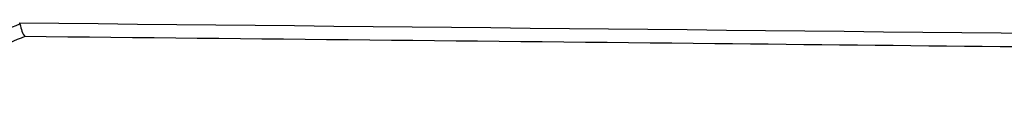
# Model space of a CAD drawing. Header units: millimetres. Extents: x -3.03 to 0.78, y -0.23 to 0.59.
# Tile 75 of 165: x 0.34668 to 0.37788, y 0.07484 to 0.07745. Entities that reach past the tile are written whole.
import ezdxf

# ---------------------------------------------------------------- set-up
doc = ezdxf.new("R2010")
doc.units = ezdxf.units.MM

msp = doc.modelspace()

# ---------------------------------------------------------------- linework, layer by layer
at = {"color": 7, "linetype": 'Continuous', "lineweight": 25}
for points, knots in [([(0.343222, 0.075184), (0.343471, 0.075437), (0.343735, 0.075671), (0.344282, 0.076103), (0.344566, 0.076301), (0.345441, 0.076853), (0.346054, 0.077159), (0.346686, 0.077417)], [0, 0, 0, 0, 0.25, 0.25, 0.5, 0.5, 1, 1, 1, 1]), ([(0.346838, 0.077014), (0.346209, 0.076764), (0.345597, 0.076467), (0.344725, 0.075932), (0.344443, 0.075739), (0.343898, 0.075318), (0.343635, 0.075089), (0.343387, 0.074841)], [0, 0, 0, 0, 0.5, 0.5, 0.75, 0.75, 1, 1, 1, 1]), ([(0.426314, 0.076155), (0.418307, 0.076246), (0.410299, 0.076336), (0.402291, 0.076424), (0.397123, 0.076481), (0.391955, 0.076537), (0.386788, 0.076593), (0.380762, 0.076658), (0.374736, 0.076723), (0.36871, 0.076786), (0.361419, 0.076863), (0.354129, 0.076939), (0.346838, 0.077014)], [0.00049138, 0.00049138, 0.00049138, 0.00049138, 0.02451992, 0.02451992, 0.02451992, 0.04002634, 0.04002634, 0.04002634, 0.05810756, 0.05810756, 0.05810756, 0.07998385, 0.07998385, 0.07998385, 0.07998385])]:
    msp.add_open_spline(points, degree=3, knots=knots, dxfattribs=at)
for points in [[(0.346678, 0.077448), (0.373224, 0.077181), (0.399769, 0.076903), (0.426314, 0.076608)], [(0.346686, 0.077417), (0.346684, 0.077427), (0.346681, 0.077437), (0.346678, 0.077448)], [(0.346686, 0.077417), (0.346718, 0.077247), (0.346778, 0.077095), (0.346838, 0.077014)]]:
    msp.add_open_spline(points, degree=3, dxfattribs=at)

doc.saveas('drawing.dxf')
